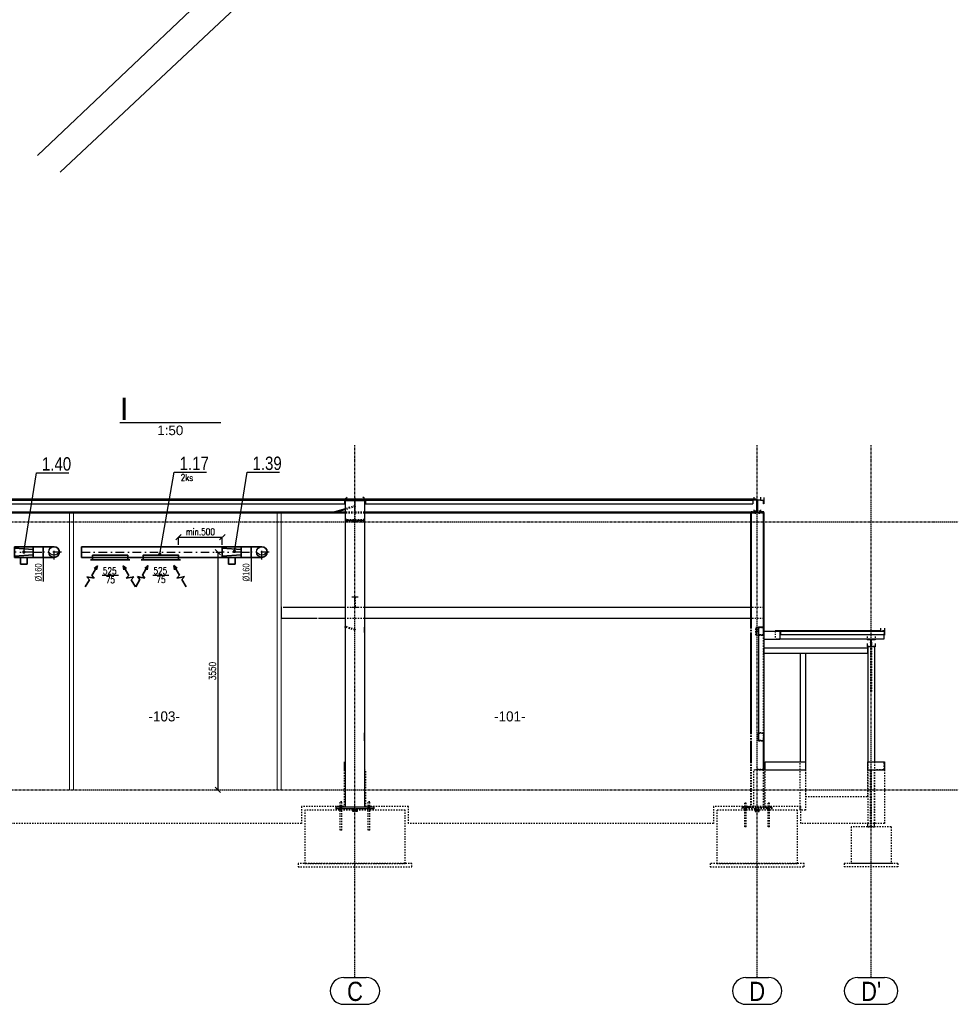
# Model space of a CAD drawing. Header units: millimetres. Extents: x 161070 to 520640, y 9197 to 248394.
# Tile 36 of 137: x 194895 to 208898, y 92223 to 106919. Entities that reach past the tile are written whole.
import ezdxf
from ezdxf.enums import TextEntityAlignment as Align

# ---------------------------------------------------------------- set-up
doc = ezdxf.new("R2010")
doc.units = ezdxf.units.MM
doc.header["$LTSCALE"] = 10
for name, pattern in [('DASHDOT', [25.4, 12.7, -6.35, 0, -6.35]), ('DXK_LINE_DOT2', [3.9198, 1.9599, -1.9599]), ('DXK_LINE_DOT3', [5.9187, 2.979, -0.9799, 0.9799, -0.9799])]:
    doc.linetypes.add(name, pattern=pattern)
doc.layers.get('Defpoints').update_dxf_attribs({"color": 252})
for name, color, linetype, lineweight in [('tenka', 253, 'Continuous', 9), ('VZT Odvod', 5, 'Continuous', 35), ('VZT-koty', 4, 'Continuous', 25)]:
    doc.layers.add(name, color=color, linetype=linetype, lineweight=lineweight)
for name, color, linetype in [('VZT CM', 1, 'Continuous'), ('VZT Odvod-pozice_odkaz', 7, 'Continuous'), ('VZT Odvod-pozice_text', 7, 'Continuous')]:
    doc.layers.add(name, color=color, linetype=linetype)
doc.styles.add('AR-KOTY', font='simplex', dxfattribs={"width": 0.7})
doc.styles.add('Arial', font='arial.ttf')
doc.styles.add('Arial Narrow', font='ARIALN.TTF', dxfattribs={"height": 0.2})
doc.styles.add('laplan N', font='txt')
doc.styles.add('Romans', font='romans.shx', dxfattribs={"width": 0.8})
doc.styles.get("Standard").update_dxf_attribs({"font": 'ic-simplex.shx', "width": 0.8})
doc.dimstyles.new('CADKON', dxfattribs={"dimscale": 50, "dimtxt": 2.5, "dimasz": 2.5, "dimexe": 1.8, "dimexo": 5, "dimgap": 0.6, "dimtad": 1, "dimrnd": 1, "dimtxsty": 'Standard', "dimblk1": 'ARCHTICK', "dimblk2": 'ARCHTICK', "dimsah": 1, "dimcen": 2.5, "dimadec": 1, "dimazin": 2, "dimtfac": 1, "dimtdec": 4, "dimtix": 1, "dimtmove": 1, "dimatfit": 3, "dimldrblk": 'OPEN30', "dimfxl": 5, "dimtolj": 1, "dimarcsym": 0})
doc.dimstyles.new('Standa 50', dxfattribs={"dimtxt": 100, "dimasz": 80, "dimexe": 0, "dimexo": 30, "dimgap": 30, "dimtad": 1, "dimdec": 0, "dimrnd": 1, "dimdsep": 46, "dimtxsty": 'Romans', "dimblk": 'OBLIQUE', "dimcen": 0, "dimclrd": 256, "dimclre": 256, "dimclrt": 256, "dimadec": 0, "dimazin": 0, "dimtfac": 1, "dimtdec": 0, "dimtofl": 0, "dimtmove": 0, "dimatfit": 3, "dimldrblk": 'OBLIQUE', "dimfxl": 1, "dimtvp": 1.1, "dimtolj": 1, "dimlwd": -1, "dimlwe": -1, "dimarcsym": 0})

# ---------------------------------------------------------------- blocks, each defined once
blk = doc.blocks.new('vd')
at = {"layer": 'tenka', "color": 8}
for p, q in [((195159, 104891), (208425, 117474)), ((195159, 104891), (208425, 117474)), ((208361, 116703), (195497, 104646)), ((208361, 116703), (195497, 104646))]:
    blk.add_line(p, q, dxfattribs=at)
blk = doc.blocks.new('*U2405', base_point=(150, 160))
at = {"color": 0, "linetype": 'ByBlock', "lineweight": -2}
for p, q in [((0, 160), (0, 0)), ((150, 160), (0, 160)), ((150, 0), (150, 160)), ((0, 0), (150, 0))]:
    blk.add_line(p, q, dxfattribs=at)
at = {"color": 2, "linetype": 'DASHDOT', "lineweight": 25}
blk.add_line((0, 80), (150, 80), dxfattribs=at)
blk = doc.blocks.new('*U2411', base_point=(2100, 80))
at = {"color": 0, "linetype": 'ByBlock', "lineweight": -2}
for p, q in [((0, 160), (0, 0)), ((2100, 160), (0, 160)), ((2100, 0), (2100, 160)), ((0, 0), (2100, 0))]:
    blk.add_line(p, q, dxfattribs=at)
at = {"color": 2, "linetype": 'DASHDOT', "lineweight": 25}
blk.add_line((0, 80), (2100, 80), dxfattribs=at)
blk = doc.blocks.new('*U2469', base_point=(80, 0))
at = {"color": 2, "linetype": 'DASHDOT', "lineweight": 25}
for p, q in [((-110, 160), (110, 160)), ((0, 270), (0, 0))]:
    blk.add_line(p, q, dxfattribs=at)
at = {"color": 0, "linetype": 'ByBlock', "lineweight": -2}
for p, q in [((-80, 0), (-80, 160)), ((80, 0), (80, 160)), ((-80, 0), (80, 0))]:
    blk.add_line(p, q, dxfattribs=at)
blk.add_arc((0, 160), 80, 0, 180, dxfattribs=at)
at = {"color": 2, "lineweight": 25}
for centre, radius, start, end in [((0, 160), 80, 180, 0), ((50, 160), 94.3, 122.0054, 237.9946)]:
    blk.add_arc(centre, radius, start, end, dxfattribs=at)
blk = doc.blocks.new('*U2471', base_point=(0, 140))
at = {"color": 0, "linetype": 'ByBlock', "lineweight": -2}
for p, q in [((-80, 280), (-80, 0)), ((80, 280), (-80, 280)), ((-40, 280), (-60, 0)), ((40, 280), (60, 0)), ((80, 0), (80, 280)), ((180, 190), (80, 190)), ((80, 190), (80, 90)), ((180, 90), (180, 190)), ((-80, 0), (80, 0)), ((80, 90), (180, 90))]:
    blk.add_line(p, q, dxfattribs=at)
at = {"color": 2, "linetype": 'DASHDOT', "lineweight": 25}
blk.add_line((0, 280), (0, 0), dxfattribs=at)
blk = doc.blocks.new('*U2473')
at = {"color": 0, "linetype": 'ByBlock', "lineweight": -2}
for points in [[(0, 0), (-30, 0)], [(0, 0), (525, 0), (525, 72), (0, 72), (0, 0)], [(525, 0), (555, 0)]]:
    blk.add_lwpolyline(points, dxfattribs=at)
blk = doc.blocks.new('*U2277', base_point=(100.000029, 76.999998))
at = {"color": 0, "linetype": 'ByBlock', "lineweight": -2}
for p, q in [((100.000029, 76.999998), (278.000029, 76.999998)), ((278.000029, 76.999998), (304.513255, 153.999998)), ((331.026481, 76.999998), (304.513255, 153.999998)), ((331.026481, 76.999998), (357.539708, -0.000002)), ((357.539708, -0.000002), (384.052934, 76.999998)), ((384.052934, 76.999998), (620.052934, 76.999998)), ((620.052934, 76.999998), (535.879199, 107.513298)), ((620.052934, 76.999998), (535.879199, 46.486697))]:
    blk.add_line(p, q, dxfattribs=at)
blk = doc.blocks.new('_OBLIQUE')
at = {"color": 0, "linetype": 'ByBlock'}
blk.add_line((-0.5, -0.5), (0.5, 0.5), dxfattribs=at)
blk = doc.blocks.new('*D2490')
at = {"layer": 'Defpoints', "color": 0}
for p in [(197851, 98973), (197851, 95423), (197851, 95423)]:
    blk.add_point(p, dxfattribs=at)
at = {"layer": 'VZT-koty'}
for p, q in [((197821, 98973), (197851, 98973)), ((197851, 98973), (197851, 95423)), ((197821, 95423), (197851, 95423))]:
    blk.add_line(p, q, dxfattribs=at)
at = {"layer": 'VZT-koty', "xscale": 80, "yscale": 80, "zscale": 80}
for p, rotation in [((197851, 98973), 90), ((197851, 95423), 270)]:
    blk.add_blockref('_OBLIQUE', p, dxfattribs=dict(at, rotation=rotation))
at = {"layer": 'VZT-koty', "insert": (197771, 97198), "char_height": 100, "attachment_point": 5, "rotation": 90, "style": 'Romans'}
blk.add_mtext('\\A1;3550', dxfattribs=at)
blk = doc.blocks.new('*D3223')
at = {"layer": 'Defpoints', "color": 0}
for p in [(197263, 99053), (197918, 99197), (197918, 99053)]:
    blk.add_point(p, dxfattribs=at)
at = {"layer": 'VZT-koty'}
for p, q in [((197263, 99083), (197263, 99197)), ((197263, 99197), (197918, 99197)), ((197918, 99083), (197918, 99197))]:
    blk.add_line(p, q, dxfattribs=at)
at = {"layer": 'VZT-koty', "xscale": 80, "yscale": 80, "zscale": 80, "rotation": 180}
blk.add_blockref('_OBLIQUE', (197263, 99197), dxfattribs=at)
at = {"layer": 'VZT-koty', "xscale": 80, "yscale": 80, "zscale": 80}
blk.add_blockref('_OBLIQUE', (197918, 99197), dxfattribs=at)
at = {"layer": 'VZT-koty', "insert": (197590, 99277), "char_height": 100, "attachment_point": 5, "style": 'Romans'}
blk.add_mtext('\\A1;min.500', dxfattribs=at)
blk = doc.blocks.new('_ArchTick')
at = {"color": 0, "const_width": 0.15}
blk.add_lwpolyline([(-0.5, -0.5), (0.5, 0.5)], dxfattribs=at)

msp = doc.modelspace()

# ---------------------------------------------------------------- linework, layer by layer
at = {"color": 252, "linetype": 'Continuous'}
for p, q in [((196388.7, 100905.9), (197893.8, 100905.9)), ((199757.2, 99772.8), (199780.7, 99795)), ((200037.2, 99772.8), (200013.6, 99795)), ((205847.2, 99795), (205847.2, 99762)), ((205947.2, 99795), (205947.2, 99745.6)), ((205997.2, 99786.5), (205997.2, 99695.7)), ((199897.2, 99762), (193897.2, 99762)), ((199897.2, 99755.6), (193897.2, 99755.6)), ((199757.2, 99747.1), (194037.2, 99747.1)), ((194052.2, 99745.5), (199742.2, 99745.5)), ((194052.2, 99695.5), (199742.2, 99695.5)), ((199742.2, 99747.1), (199742.2, 99695.5)), ((199757.2, 99772.8), (199757.2, 99742.6)), ((199757.2, 99754.6), (200037.2, 99754.6)), ((199757.2, 99742), (199757.2, 99742.6)), ((199757.2, 99742.6), (200037.2, 99742.6)), ((200037.2, 99742), (199757.2, 99742)), ((199757.2, 95163.4), (199757.2, 99742)), ((199897.2, 99755.6), (199897.2, 99762)), ((205897.2, 99762), (199897.2, 99762)), ((199897.2, 99762), (199897.2, 99755.6)), ((205897.2, 99755.6), (199897.2, 99755.6)), ((200037.2, 99742.6), (200037.2, 99772.8)), ((205847.2, 99747.1), (200037.2, 99747.1)), ((200037.2, 99742.6), (200037.2, 99742)), ((200037.2, 99742), (200037.2, 95163.4)), ((200052.2, 99747.1), (200052.2, 99695.5)), ((200052.2, 99745.5), (205832.2, 99745.5)), ((200052.2, 99695.5), (205832.2, 99695.5)), ((205832.2, 99747.1), (205832.2, 99695.5)), ((205847.2, 99758.8), (205847.2, 99745.6)), ((205847.2, 99754.1), (205947.2, 99754.1)), ((205894.4, 99745.6), (205847.2, 99745.6)), ((205894.4, 99562.9), (205894.4, 99745.6)), ((205897.2, 99755.6), (205897.2, 99762)), ((205947.2, 99745.6), (205900, 99745.6)), ((205900, 99745.6), (205900, 99562.9)), ((205947.2, 99745.6), (205997.2, 99745.6)), ((205947.2, 99741.6), (205947.2, 99745.6)), ((205993.2, 99741.6), (205947.2, 99741.6)), ((205993.2, 99695.7), (205993.2, 99741.6)), ((205997.2, 99695.7), (205993.2, 99695.7)), ((199757.2, 99564.5), (194037.2, 99564.5)), ((199757.2, 99556), (194037.2, 99556)), ((199576.5, 99567.5), (194217.9, 99567.5)), ((199733.1, 99615.7), (199575.8, 99567.3)), ((199757.2, 99606.3), (199630.3, 99567.3)), ((199757.2, 99567.5), (199630.9, 99567.5)), ((205894.4, 99567.5), (200037.2, 99567.5)), ((205894.4, 99564.5), (200037.2, 99564.5)), ((205847.2, 99556), (200037.2, 99556)), ((205797.2, 99556), (205797.2, 97853.4)), ((205805.7, 99556), (205805.7, 97853.4)), ((205847.2, 99567.5), (205847.2, 99554.5)), ((205847.2, 99562.9), (205894.4, 99562.9)), ((205947.2, 99554.5), (205847.2, 99554.5)), ((205869.2, 99590.9), (205869.2, 99546)), ((205900, 99562.9), (205947.2, 99562.9)), ((205925.2, 99594.5), (205925.2, 99549.6)), ((205925.2, 99590.9), (205925.2, 99546)), ((205947.2, 99603.1), (205947.2, 99554.5)), ((205997.2, 99575.2), (205947.2, 99575.2)), ((205997.2, 99568.8), (205947.2, 99568.8)), ((205988.7, 99556.8), (205947.2, 99556.8)), ((205997.2, 99556.8), (205988.7, 99556.8)), ((205988.7, 99556.8), (205988.7, 97853.4)), ((205997.2, 99556.8), (205997.2, 99575.2)), ((205997.2, 99556.8), (205997.2, 97853.4)), ((198797.2, 98143.1), (198797.2, 97983.4)), ((199757.2, 98145.4), (198844.3, 98145.4)), ((205797.2, 98145.4), (200037.2, 98145.4)), ((199316.9, 97983.4), (198797.2, 97983.4)), ((199757.2, 97983.4), (199371.4, 97983.4)), ((205797.2, 97983.4), (200037.2, 97983.4)), ((199757.2, 97773.4), (199757.2, 97853.4)), ((200037.2, 97773.4), (200037.2, 97853.4)), ((205797.2, 97773.4), (205797.2, 96273.4)), ((205805.7, 97773.4), (205805.7, 96273.4)), ((205917.2, 97773.4), (205917.2, 97853.4)), ((205997.2, 97853.4), (205917.2, 97853.4)), ((205917.2, 97853.4), (205917.2, 96153.4)), ((205997.2, 97853.4), (205997.2, 97794.4)), ((205997.2, 97794.4), (205997.2, 97674)), ((205997.2, 97794.4), (206237.2, 97794.4)), ((205997.2, 97793.7), (206237.2, 97793.7)), ((206167.2, 97797.6), (206167.2, 97794.4)), ((207737.2, 97797.6), (206167.2, 97797.6)), ((207737.2, 97794.4), (206167.2, 97794.4)), ((206237.2, 97794.4), (206237.2, 97674)), ((206247.2, 97791.1), (206247.2, 97741.1)), ((206247.2, 97791.1), (207797.2, 97791.1)), ((206247.2, 97741.1), (207797.2, 97741.1)), ((207737.2, 97839.3), (207737.2, 97791.1)), ((207737.2, 97795.1), (207797.2, 97795.1)), ((207737.2, 97791.1), (207793.2, 97791.1)), ((207787.2, 97741.1), (207787.2, 97674.6)), ((207793.2, 97741.1), (207793.2, 97735.3)), ((207797.2, 97735.3), (207793.2, 97735.3)), ((207797.2, 97839.3), (207797.2, 97791.1)), ((207797.2, 97791.1), (207797.2, 97741.1)), ((207797.2, 97741.1), (207797.2, 97735.3)), ((205997.2, 97674), (205997.2, 96153.4)), ((205997.2, 97674), (206237.2, 97674)), ((207787.2, 97674.6), (206237.2, 97674.6)), ((207537.2, 97674.6), (207537.2, 97662.9)), ((207537.2, 97670.9), (207657.2, 97670.9)), ((207594.7, 97662.9), (207537.2, 97662.9)), ((207537.2, 97608.9), (207537.2, 97557.1)), ((207589.2, 97626.7), (207590.2, 97628.9)), ((207590.2, 97624.5), (207589.2, 97626.7)), ((207589.2, 97626.7), (207589.2, 97579.6)), ((207590.2, 97628.9), (207593.2, 97630.5)), ((207593.2, 97622.9), (207590.2, 97624.5)), ((207594.7, 97630.7), (207593.2, 97630.5)), ((207594.7, 97622.6), (207593.2, 97622.9)), ((207594.7, 97565.1), (207594.7, 97662.9)), ((207657.2, 97662.9), (207599.7, 97662.9)), ((207599.7, 97662.9), (207599.7, 97565.1)), ((207601.2, 97630.5), (207599.7, 97630.7)), ((207601.2, 97622.9), (207599.7, 97622.6)), ((207601.2, 97630.5), (207604.1, 97628.9)), ((207604.1, 97624.5), (207601.2, 97622.9)), ((207604.1, 97628.9), (207605.2, 97626.7)), ((207605.2, 97626.7), (207604.1, 97624.5)), ((207605.2, 97626.7), (207605.2, 97579.6)), ((207657.2, 97674.6), (207657.2, 97662.9)), ((207657.2, 97608.9), (207657.2, 97557.1)), ((207547.2, 97538.4), (205997.2, 97538.4)), ((207547.2, 97458.4), (205997.2, 97458.4)), ((206617.2, 97458.4), (206537.2, 97458.4)), ((206537.2, 97458.4), (206537.2, 95843.4)), ((206617.2, 97458.4), (206617.2, 95843.4)), ((207537.2, 97565.1), (207594.7, 97565.1)), ((207657.2, 97557.1), (207537.2, 97557.1)), ((207547.2, 97557.1), (207547.2, 95843.4)), ((207547.2, 97458.4), (207547.2, 97538.4)), ((207599.7, 97565.1), (207657.2, 97565.1)), ((207647.2, 97557.1), (207647.2, 95843.4)), ((199757.2, 96153.4), (199757.2, 96273.4)), ((200037.2, 96153.4), (200037.2, 96273.4)), ((205917.2, 96153.4), (205917.2, 96273.4)), ((205797.2, 96153.4), (205797.2, 95843.4)), ((205805.7, 96153.4), (205805.7, 95843.4)), ((205997.2, 96153.4), (205917.2, 96153.4)), ((205988.7, 96153.4), (205988.7, 95843.4)), ((205997.2, 96153.4), (205997.2, 95843.4)), ((199737.2, 95843.4), (199737.2, 95723.4)), ((205997.2, 95843.4), (205997.2, 95723.4)), ((206017.2, 95843.4), (206617.2, 95843.4)), ((206017.2, 95723.4), (206017.2, 95843.4)), ((206617.2, 95843.4), (206617.2, 95723.4)), ((207547.2, 95843.4), (207797.2, 95843.4)), ((207547.2, 95723.4), (207547.2, 95843.4)), ((207797.2, 95843.4), (207797.2, 95723.4)), ((206017.2, 95723.4), (206617.2, 95723.4)), ((207547.2, 95723.4), (207797.2, 95723.4)), ((200182.2, 95163.4), (199612.2, 95163.4)), ((199612.2, 95163.4), (199612.2, 95143.4)), ((199867.2, 95143.4), (199612.2, 95143.4)), ((199627.2, 95163.4), (199627.2, 95173.4)), ((199675.2, 95123.4), (199675.2, 95143.4)), ((199677.2, 95163.4), (199677.2, 95173.4)), ((199699.2, 95123.4), (199699.2, 95143.4)), ((199727.2, 95163.4), (199727.2, 95173.4)), ((199867.2, 95133.4), (199867.2, 95143.4)), ((199867.2, 95143.4), (199927.2, 95143.4)), ((199927.2, 95133.4), (199867.2, 95133.4)), ((199867.2, 95125.4), (199867.2, 95133.4)), ((199867.2, 95133.4), (199927.2, 95133.4)), ((199867.2, 95123.4), (199867.2, 95125.4)), ((199867.2, 95125.4), (199927.2, 95125.4)), ((199927.2, 95125.4), (199867.2, 95125.4)), ((199927.2, 95143.4), (199927.2, 95133.4)), ((200182.2, 95143.4), (199927.2, 95143.4)), ((199927.2, 95133.4), (199927.2, 95125.4)), ((199927.2, 95123.4), (199927.2, 95125.4)), ((200057.2, 95175.4), (200047.2, 95175.4)), ((200047.2, 95163.4), (200047.2, 95175.4)), ((200095.2, 95123.4), (200095.2, 95143.4)), ((200097.2, 95163.4), (200097.2, 95173.4)), ((200119.2, 95123.4), (200119.2, 95143.4)), ((200147.2, 95163.4), (200147.2, 95173.4)), ((200182.2, 95143.4), (200182.2, 95163.4)), ((205797.2, 95173.4), (205797.2, 95158.4)), ((205805.7, 95173.4), (205805.7, 95158.4)), ((205988.7, 95173.4), (205988.7, 95158.4)), ((205997.2, 95173.4), (205997.2, 95158.4)), ((206537.2, 95123.4), (206537.2, 95173.4)), ((206547.2, 95123.4), (206537.2, 95123.4)), ((207547.2, 94873.4), (207547.2, 94923.4)), ((207647.2, 94873.4), (207647.2, 94923.4)), ((199728.8, 92623.4), (200065.5, 92623.4)), ((205728.8, 92623.4), (206065.5, 92623.4)), ((207397.4, 92623.4), (207797, 92623.4)), ((199728.8, 92223.4), (200065.5, 92223.4)), ((205728.8, 92223.4), (206065.5, 92223.4)), ((207397.4, 92223.4), (207797, 92223.4))]:
    msp.add_line(p, q, dxfattribs=at)
at = {"color": 252, "linetype": 'DXK_LINE_DOT3'}
for p, q in [((199897.2, 92623.4), (199897.2, 100568.4)), ((205897.2, 92623.4), (205897.2, 100568.4)), ((207597.2, 92623.4), (207597.2, 100568.4)), ((186897.2, 99423.4), (208897.7, 99423.4)), ((186897.2, 95423.4), (208897.7, 95423.4))]:
    msp.add_line(p, q, dxfattribs=at)
at = {"color": 252, "linetype": 'DXK_LINE_DOT2'}
for p, q in [((205947.2, 99786.5), (205947.2, 99745.6)), ((194052.2, 99748.7), (199742.2, 99748.7)), ((199894.8, 99665.4), (199733.1, 99615.7)), ((199742.2, 99748.7), (199742.2, 99747.1)), ((199757.2, 99758.6), (199757.2, 99759.4)), ((199757.2, 99759.4), (200037.2, 99759.4)), ((199893.2, 99758.6), (199757.2, 99758.6)), ((199757.2, 99758.6), (199757.2, 99742.9)), ((199897.2, 99747.1), (199757.2, 99747.1)), ((199757.2, 99742.6), (199757.2, 99742.9)), ((199757.2, 99742.9), (199893.2, 99742.9)), ((199899.5, 99650.1), (199757.2, 99606.3)), ((199893.2, 99783), (199893.2, 99452.8)), ((199893.2, 99759.4), (199901.2, 99759.4)), ((199893.2, 99742.9), (199893.2, 99758.6)), ((199894.8, 99665.4), (199899.5, 99650.1)), ((199897.2, 99556), (199897.2, 99755.6)), ((199897.2, 99755.6), (199897.2, 99556)), ((200037.2, 99747.1), (199897.2, 99747.1)), ((199901.2, 99452.8), (199901.2, 99783)), ((200037.2, 99758.6), (199901.2, 99758.6)), ((199901.2, 99758.6), (199901.2, 99742.9)), ((199901.2, 99742.9), (200037.2, 99742.9)), ((200037.2, 99759.4), (200037.2, 99758.6)), ((200037.2, 99758.6), (200037.2, 99742.6)), ((200052.2, 99748.7), (205832.2, 99748.7)), ((200052.2, 99748.7), (200052.2, 99747.1)), ((205832.2, 99748.7), (205832.2, 99747.1)), ((205847.2, 99762), (205847.2, 99758.8)), ((205897.2, 99747.1), (205847.2, 99747.1)), ((205897.2, 99556), (205897.2, 99755.6)), ((199575.8, 99567.3), (199539, 99556)), ((199630.9, 99567.5), (199576.5, 99567.5)), ((199630.3, 99567.3), (199593.4, 99556)), ((199897.2, 99567.5), (199757.2, 99567.5)), ((199897.2, 99564.5), (199757.2, 99564.5)), ((199897.2, 99556), (199757.2, 99556)), ((200037.2, 99567.5), (199897.2, 99567.5)), ((200037.2, 99564.5), (199897.2, 99564.5)), ((200037.2, 99556), (199897.2, 99556)), ((205797.2, 99575.2), (205797.2, 99556.8)), ((205947.2, 99575.2), (205797.2, 99575.2)), ((205947.2, 99568.8), (205797.2, 99568.8)), ((205797.2, 99556), (205797.2, 99563.2)), ((205797.2, 99563.2), (205805.7, 99563.2)), ((205797.2, 99556.8), (205805.7, 99556.8)), ((205947.2, 99556.8), (205797.2, 99556.8)), ((205805.7, 99563.2), (205805.7, 99560.2)), ((205805.7, 99560.2), (205988.7, 99560.2)), ((205988.7, 99559.8), (205805.7, 99559.8)), ((205805.7, 99559.8), (205805.7, 99556)), ((205847.2, 99603.1), (205847.2, 99567.5)), ((205897.2, 99556), (205847.2, 99556)), ((205869.2, 99594.5), (205869.2, 99549.6)), ((205897.2, 99567.5), (205894.4, 99567.5)), ((205897.2, 99564.5), (205894.4, 99564.5)), ((205988.7, 99563.2), (205997.2, 99563.2)), ((205988.7, 99560.2), (205988.7, 99563.2)), ((205988.7, 99556.8), (205988.7, 99559.8)), ((205997.2, 99556.8), (205988.7, 99556.8)), ((205997.2, 99563.2), (205997.2, 99556.8)), ((199757.2, 99455.4), (199779.3, 99476.3)), ((199757.2, 99455.4), (199757.2, 99440.8)), ((200037.2, 99452.8), (199757.2, 99452.8)), ((200037.2, 99440.8), (199757.2, 99440.8)), ((199762.9, 99424.3), (199762.9, 99451.8)), ((199762.9, 99451.8), (199867.2, 99451.8)), ((199867.2, 99436.2), (199762.9, 99436.2)), ((199762.9, 99424.3), (199867.2, 99424.3)), ((199867.2, 99451.8), (199892.9, 99450.2)), ((199892.9, 99437.9), (199867.2, 99436.2)), ((199867.2, 99424.3), (199867.2, 99436.2)), ((199867.2, 99424.3), (199892.9, 99425.9)), ((199892.9, 99425.9), (199892.9, 99450.2)), ((199893.2, 99452.8), (199901.2, 99452.8)), ((199901.5, 99450.2), (199927.2, 99451.8)), ((199901.5, 99425.9), (199901.5, 99450.2)), ((199927.2, 99436.2), (199901.5, 99437.9)), ((199901.5, 99425.9), (199927.2, 99424.3)), ((199927.2, 99451.8), (200031.5, 99451.8)), ((199927.2, 99424.3), (199927.2, 99436.2)), ((200031.5, 99436.2), (199927.2, 99436.2)), ((199927.2, 99424.3), (200031.5, 99424.3)), ((200037.2, 99455.4), (200015, 99476.3)), ((200031.5, 99424.3), (200031.5, 99451.8)), ((200037.2, 99440.8), (200037.2, 99455.4)), ((199856.2, 98298), (199856.2, 98305.4)), ((199856.2, 98305.4), (199938.2, 98305.4)), ((199894.7, 98298), (199856.2, 98298)), ((199894.7, 98152.8), (199894.7, 98298)), ((199938.2, 98298), (199899.7, 98298)), ((199899.7, 98298), (199899.7, 98152.8)), ((199938.2, 98305.4), (199938.2, 98298)), ((198797.2, 98145.4), (198797.2, 98143.1)), ((198844.3, 98145.4), (198797.2, 98145.4)), ((200037.2, 98145.4), (199757.2, 98145.4)), ((199856.2, 98145.4), (199856.2, 98152.8)), ((199856.2, 98152.8), (199894.7, 98152.8)), ((199938.2, 98145.4), (199856.2, 98145.4)), ((199899.7, 98152.8), (199938.2, 98152.8)), ((199938.2, 98152.8), (199938.2, 98145.4)), ((205997.2, 98145.4), (205797.2, 98145.4)), ((205997.2, 97983.4), (205997.2, 98145.4)), ((199371.4, 97983.4), (199316.9, 97983.4)), ((200037.2, 97983.4), (199757.2, 97983.4)), ((205997.2, 97983.4), (205797.2, 97983.4)), ((199894.8, 97805.7), (199739.8, 97853.4)), ((199899.5, 97821), (199757.2, 97864.8)), ((199899.5, 97821), (199894.8, 97805.7)), ((205797.2, 97853.4), (205797.2, 97773.4)), ((205805.7, 97853.4), (205805.7, 97773.4)), ((205877.2, 97733.4), (205877.2, 97853.4)), ((205877.2, 97853.4), (205997.2, 97853.4)), ((205997.2, 97733.4), (205877.2, 97733.4)), ((205882.2, 97848.4), (205882.2, 97738.4)), ((205992.2, 97848.4), (205882.2, 97848.4)), ((205882.2, 97738.4), (205992.2, 97738.4)), ((205997.2, 97853.4), (205917.2, 97853.4)), ((205917.2, 97853.4), (205917.2, 97733.4)), ((205917.2, 97733.4), (205997.2, 97733.4)), ((205922.2, 97738.4), (205922.2, 97848.4)), ((205922.2, 97848.4), (205992.2, 97848.4)), ((205992.2, 97738.4), (205922.2, 97738.4)), ((205988.7, 97853.4), (205988.7, 96153.4)), ((205992.2, 97738.4), (205992.2, 97848.4)), ((205992.2, 97848.4), (205992.2, 97738.4)), ((205997.2, 97853.4), (205997.2, 96153.4)), ((205997.2, 97853.4), (205997.2, 97733.4)), ((205997.2, 97733.4), (205997.2, 97853.4)), ((205997.2, 97794.4), (205997.2, 97674)), ((206167.2, 97794.4), (206167.2, 97674.6)), ((207787.2, 97797.6), (207737.2, 97797.6)), ((207787.2, 97794.4), (207737.2, 97794.4)), ((207787.2, 97797.6), (207787.2, 97741.1)), ((207793.2, 97791.1), (207793.2, 97741.1)), ((207797.2, 97791.1), (207797.2, 97741.1)), ((206237.2, 97674.6), (206167.2, 97674.6)), ((207537.2, 97715.1), (207537.2, 97674.6)), ((207597.2, 97631.1), (207594.7, 97630.7)), ((207597.2, 97622.3), (207594.7, 97622.6)), ((207599.7, 97630.7), (207597.2, 97631.1)), ((207599.7, 97622.6), (207597.2, 97622.3)), ((207657.2, 97715.1), (207657.2, 97674.6)), ((205997.2, 97458.4), (205997.2, 97538.4)), ((207647.2, 97566.3), (207547.2, 97566.3)), ((207547.2, 97566.3), (207547.2, 97557.1)), ((207589.2, 97579.6), (207589.2, 96890.9)), ((207605.2, 97579.6), (207605.2, 96890.9)), ((207647.2, 97566.3), (207647.2, 97557.1)), ((205797.2, 96273.4), (205797.2, 96153.4)), ((205805.7, 96273.4), (205805.7, 96153.4)), ((205997.2, 96273.4), (205917.2, 96273.4)), ((205917.2, 96273.4), (205917.2, 96153.4)), ((205922.2, 96158.4), (205922.2, 96268.4)), ((205922.2, 96268.4), (205992.2, 96268.4)), ((205992.2, 96268.4), (205992.2, 96158.4)), ((205997.2, 96153.4), (205997.2, 96273.4)), ((205917.2, 96153.4), (205997.2, 96153.4)), ((205992.2, 96158.4), (205922.2, 96158.4)), ((205797.2, 95843.4), (205797.2, 95173.4)), ((205805.7, 95843.4), (205805.7, 95173.4)), ((205988.7, 95843.4), (205988.7, 95173.4)), ((205993.2, 95843.4), (205993.2, 95727.4)), ((205993.2, 95843.4), (205997.2, 95843.4)), ((205993.2, 95843.4), (205997.2, 95843.4)), ((205993.2, 95727.4), (205993.2, 95843.4)), ((205997.2, 95843.4), (205997.2, 95173.4)), ((205997.2, 95843.4), (205997.2, 95723.4)), ((205997.2, 95723.4), (205997.2, 95843.4)), ((206537.2, 95173.4), (206537.2, 95843.4)), ((206617.2, 95843.4), (206617.2, 95123.4)), ((207547.2, 95843.4), (207547.2, 94923.4)), ((207647.2, 95843.4), (207647.2, 94923.4)), ((207793.2, 95727.4), (207793.2, 95843.4)), ((207793.2, 95843.4), (207797.2, 95843.4)), ((207797.2, 95723.4), (207797.2, 95843.4)), ((199737.2, 95723.4), (199737.2, 95173.4)), ((200057.2, 95173.4), (200057.2, 95723.4)), ((205847.2, 95173.4), (205847.2, 95723.4)), ((205847.2, 95723.4), (205997.2, 95723.4)), ((205993.2, 95727.4), (205877.2, 95727.4)), ((205877.2, 95727.4), (205877.2, 95723.4)), ((205877.2, 95723.4), (205877.2, 95727.4)), ((205877.2, 95727.4), (205993.2, 95727.4)), ((205997.2, 95723.4), (205877.2, 95723.4)), ((205997.2, 95723.4), (205877.2, 95723.4)), ((205993.2, 95733.4), (205997.2, 95733.4)), ((205997.2, 95723.4), (205997.2, 95173.4)), ((205997.2, 95723.4), (205997.2, 95173.4)), ((206017.2, 95173.4), (206017.2, 95723.4)), ((206017.2, 95723.4), (206617.2, 95723.4)), ((206617.2, 95723.4), (206617.2, 95323.4)), ((207547.2, 95323.4), (207547.2, 95723.4)), ((207547.2, 95723.4), (207797.2, 95723.4)), ((207589.2, 94873.4), (207589.2, 95714)), ((207605.2, 94873.4), (207605.2, 95714)), ((207647.2, 94923.4), (207647.2, 95723.4)), ((207647.2, 95723.4), (207797.2, 95723.4)), ((207677.2, 95727.4), (207793.2, 95727.4)), ((207677.2, 95723.4), (207677.2, 95727.4)), ((207677.2, 95723.4), (207797.2, 95723.4)), ((207793.2, 95733.4), (207797.2, 95733.4)), ((207797.2, 95723.4), (207797.2, 94923.4)), ((207797.2, 95723.4), (207797.2, 94923.4)), ((199699.2, 95243.4), (199675.2, 95243.4)), ((199675.2, 95143.4), (199675.2, 95243.4)), ((199699.2, 95143.4), (199699.2, 95243.4)), ((200119.2, 95243.4), (200095.2, 95243.4)), ((200095.2, 95143.4), (200095.2, 95243.4)), ((200119.2, 95143.4), (200119.2, 95243.4)), ((206617.2, 95323.4), (207547.2, 95323.4)), ((199737.2, 95173.4), (199097.2, 95173.4)), ((199097.2, 95173.4), (199097.2, 94923.4)), ((199147.2, 95123.4), (199147.2, 94323.4)), ((200647.2, 95123.4), (199147.2, 95123.4)), ((199727.2, 95175.4), (199627.2, 95175.4)), ((199627.2, 95173.4), (199627.2, 95175.4)), ((199727.2, 95163.4), (199627.2, 95163.4)), ((199675.2, 94823.4), (199675.2, 95123.4)), ((199677.2, 95173.4), (199677.2, 95175.4)), ((199687.2, 95139.4), (199687.2, 95199.4)), ((199687.2, 95143.4), (199687.2, 95163.4)), ((199699.2, 94823.4), (199699.2, 95123.4)), ((199727.2, 95173.4), (199727.2, 95175.4)), ((200037.2, 95163.4), (199757.2, 95163.4)), ((199927.2, 95143.4), (199867.2, 95143.4)), ((199867.2, 95120.4), (199867.2, 95123.4)), ((199927.2, 95120.4), (199867.2, 95120.4)), ((199867.2, 95115.4), (199867.2, 95120.4)), ((199867.2, 95120.4), (199927.2, 95120.4)), ((199927.2, 95115.4), (199867.2, 95115.4)), ((199867.2, 95112.4), (199867.2, 95115.4)), ((199867.2, 95115.4), (199927.2, 95115.4)), ((199927.2, 95112.4), (199867.2, 95112.4)), ((199867.2, 95109.4), (199867.2, 95112.4)), ((199867.2, 95112.4), (199927.2, 95112.4)), ((199927.2, 95109.4), (199867.2, 95109.4)), ((199867.2, 95107.4), (199867.2, 95109.4)), ((199867.2, 95109.4), (199927.2, 95109.4)), ((199927.2, 95107.4), (199867.2, 95107.4)), ((199867.2, 95105.4), (199867.2, 95107.4)), ((199867.2, 95107.4), (199927.2, 95107.4)), ((199927.2, 95105.4), (199867.2, 95105.4)), ((199867.2, 95104.4), (199867.2, 95105.4)), ((199867.2, 95105.4), (199927.2, 95105.4)), ((199927.2, 95104.4), (199867.2, 95104.4)), ((199867.2, 95103.4), (199867.2, 95104.4)), ((199867.2, 95104.4), (199927.2, 95104.4)), ((199927.2, 95103.4), (199867.2, 95103.4)), ((199927.2, 95120.4), (199927.2, 95123.4)), ((199927.2, 95120.4), (199927.2, 95115.4)), ((199927.2, 95115.4), (199927.2, 95112.4)), ((199927.2, 95112.4), (199927.2, 95109.4)), ((199927.2, 95109.4), (199927.2, 95107.4)), ((199927.2, 95107.4), (199927.2, 95105.4)), ((199927.2, 95105.4), (199927.2, 95104.4)), ((199927.2, 95104.4), (199927.2, 95103.4)), ((200147.2, 95163.4), (200047.2, 95163.4)), ((200147.2, 95175.4), (200057.2, 95175.4)), ((200697.2, 95173.4), (200057.2, 95173.4)), ((200095.2, 94823.4), (200095.2, 95123.4)), ((200097.2, 95173.4), (200097.2, 95175.4)), ((200107.2, 95139.4), (200107.2, 95199.4)), ((200107.2, 95143.4), (200107.2, 95163.4)), ((200119.2, 94823.4), (200119.2, 95123.4)), ((200147.2, 95173.4), (200147.2, 95175.4)), ((200647.2, 94323.4), (200647.2, 95123.4)), ((200697.2, 94923.4), (200697.2, 95173.4)), ((205997.2, 95173.4), (205247.2, 95173.4)), ((205247.2, 95173.4), (205247.2, 94923.4)), ((205297.2, 95123.4), (205297.2, 94323.4)), ((206497.2, 95123.4), (205297.2, 95123.4)), ((206122.2, 95158.4), (205672.2, 95158.4)), ((205672.2, 95143.4), (205672.2, 95158.4)), ((205867.2, 95143.4), (205672.2, 95143.4)), ((205782.2, 95168.4), (205682.2, 95168.4)), ((205682.2, 95158.4), (205682.2, 95168.4)), ((205782.2, 95158.4), (205682.2, 95158.4)), ((205732.2, 95223.4), (205712.2, 95223.4)), ((205712.2, 95173.4), (205712.2, 95223.4)), ((205712.2, 95168.4), (205712.2, 95173.4)), ((205712.2, 95143.4), (205712.2, 95168.4)), ((205712.2, 95123.4), (205712.2, 95143.4)), ((205712.2, 94873.4), (205712.2, 95123.4)), ((205722.2, 95138.4), (205722.2, 95188.4)), ((205722.2, 95143.4), (205722.2, 95158.4)), ((205732.2, 95173.4), (205732.2, 95223.4)), ((205732.2, 95168.4), (205732.2, 95173.4)), ((205732.2, 95158.4), (205732.2, 95168.4)), ((205732.2, 95143.4), (205732.2, 95168.4)), ((205732.2, 95123.4), (205732.2, 95143.4)), ((205732.2, 94873.4), (205732.2, 95123.4)), ((205782.2, 95158.4), (205782.2, 95168.4)), ((205997.2, 95158.4), (205797.2, 95158.4)), ((205997.2, 95173.4), (205847.2, 95173.4)), ((205927.2, 95143.4), (205867.2, 95143.4)), ((205867.2, 95143.4), (205867.2, 95133.4)), ((205927.2, 95143.4), (205867.2, 95143.4)), ((205867.2, 95133.4), (205927.2, 95133.4)), ((205927.2, 95133.4), (205867.2, 95133.4)), ((205867.2, 95133.4), (205867.2, 95125.4)), ((205927.2, 95125.4), (205867.2, 95125.4)), ((205867.2, 95123.4), (205867.2, 95125.4)), ((205867.2, 95125.4), (205927.2, 95125.4)), ((205867.2, 95120.4), (205867.2, 95123.4)), ((205867.2, 95120.4), (205927.2, 95120.4)), ((205927.2, 95120.4), (205867.2, 95120.4)), ((205867.2, 95120.4), (205867.2, 95115.4)), ((205867.2, 95115.4), (205927.2, 95115.4)), ((205927.2, 95115.4), (205867.2, 95115.4)), ((205867.2, 95115.4), (205867.2, 95112.4)), ((205867.2, 95112.4), (205927.2, 95112.4)), ((205927.2, 95112.4), (205867.2, 95112.4)), ((205867.2, 95112.4), (205867.2, 95109.4)), ((205867.2, 95109.4), (205927.2, 95109.4)), ((205927.2, 95109.4), (205867.2, 95109.4)), ((205867.2, 95109.4), (205867.2, 95107.4)), ((205867.2, 95107.4), (205927.2, 95107.4)), ((205927.2, 95107.4), (205867.2, 95107.4)), ((205867.2, 95107.4), (205867.2, 95105.4)), ((205867.2, 95105.4), (205927.2, 95105.4)), ((205927.2, 95105.4), (205867.2, 95105.4)), ((205867.2, 95105.4), (205867.2, 95104.4)), ((205867.2, 95104.4), (205927.2, 95104.4)), ((205927.2, 95104.4), (205867.2, 95104.4)), ((205867.2, 95104.4), (205867.2, 95103.4)), ((205867.2, 95103.4), (205927.2, 95103.4)), ((205927.2, 95133.4), (205927.2, 95143.4)), ((206122.2, 95143.4), (205927.2, 95143.4)), ((205927.2, 95125.4), (205927.2, 95133.4)), ((205927.2, 95123.4), (205927.2, 95125.4)), ((205927.2, 95120.4), (205927.2, 95123.4)), ((205927.2, 95115.4), (205927.2, 95120.4)), ((205927.2, 95112.4), (205927.2, 95115.4)), ((205927.2, 95109.4), (205927.2, 95112.4)), ((205927.2, 95107.4), (205927.2, 95109.4)), ((205927.2, 95105.4), (205927.2, 95107.4)), ((205927.2, 95104.4), (205927.2, 95105.4)), ((205927.2, 95103.4), (205927.2, 95104.4)), ((206112.2, 95168.4), (206012.2, 95168.4)), ((206012.2, 95168.4), (206012.2, 95158.4)), ((206112.2, 95158.4), (206012.2, 95158.4)), ((206547.2, 95173.4), (206017.2, 95173.4)), ((206082.2, 95223.4), (206062.2, 95223.4)), ((206062.2, 95173.4), (206062.2, 95223.4)), ((206062.2, 95168.4), (206062.2, 95173.4)), ((206062.2, 95158.4), (206062.2, 95168.4)), ((206062.2, 95143.4), (206062.2, 95168.4)), ((206062.2, 95123.4), (206062.2, 95143.4)), ((206062.2, 94873.4), (206062.2, 95123.4)), ((206072.2, 95138.4), (206072.2, 95188.4)), ((206072.2, 95143.4), (206072.2, 95158.4)), ((206082.2, 95173.4), (206082.2, 95223.4)), ((206082.2, 95168.4), (206082.2, 95173.4)), ((206082.2, 95143.4), (206082.2, 95168.4)), ((206082.2, 95123.4), (206082.2, 95143.4)), ((206082.2, 94873.4), (206082.2, 95123.4)), ((206112.2, 95158.4), (206112.2, 95168.4)), ((206122.2, 95143.4), (206122.2, 95158.4)), ((206497.2, 94323.4), (206497.2, 95123.4)), ((206547.2, 94923.4), (206547.2, 95173.4)), ((206617.2, 95123.4), (206547.2, 95123.4)), ((199097.2, 94923.4), (194697.2, 94923.4)), ((199699.2, 94823.4), (199675.2, 94823.4)), ((200119.2, 94823.4), (200095.2, 94823.4)), ((205247.2, 94923.4), (200697.2, 94923.4)), ((205732.2, 94873.4), (205712.2, 94873.4)), ((206082.2, 94873.4), (206062.2, 94873.4)), ((207797.2, 94923.4), (206547.2, 94923.4)), ((207897.2, 94873.4), (207297.2, 94873.4)), ((207297.2, 94873.4), (207297.2, 94323.4)), ((207547.2, 94873.4), (207647.2, 94873.4)), ((207589.2, 94873.4), (207590.2, 94875.4)), ((207590.2, 94871.4), (207589.2, 94873.4)), ((207590.2, 94875.4), (207593.2, 94876.8)), ((207593.2, 94869.9), (207590.2, 94871.4)), ((207593.2, 94876.8), (207597.2, 94877.4)), ((207597.2, 94869.4), (207593.2, 94869.9)), ((207597.2, 94877.4), (207601.2, 94876.8)), ((207601.2, 94869.9), (207597.2, 94869.4)), ((207601.2, 94876.8), (207604.1, 94875.4)), ((207604.1, 94871.4), (207601.2, 94869.9)), ((207604.1, 94875.4), (207605.2, 94873.4)), ((207605.2, 94873.4), (207604.1, 94871.4)), ((207797.2, 94923.4), (207647.2, 94923.4)), ((207897.2, 94873.4), (207897.2, 94323.4)), ((199047.2, 94323.4), (199047.2, 94273.4)), ((200747.2, 94323.4), (199047.2, 94323.4)), ((199047.2, 94273.4), (200747.2, 94273.4)), ((199147.2, 94323.4), (200647.2, 94323.4)), ((200747.2, 94273.4), (200747.2, 94323.4)), ((205197.2, 94323.4), (205197.2, 94273.4)), ((206597.2, 94323.4), (205197.2, 94323.4)), ((205197.2, 94273.4), (206597.2, 94273.4)), ((205297.2, 94323.4), (206497.2, 94323.4)), ((206597.2, 94273.4), (206597.2, 94323.4)), ((207997.2, 94323.4), (207197.2, 94323.4)), ((207197.2, 94323.4), (207197.2, 94273.4)), ((207997.2, 94273.4), (207197.2, 94273.4)), ((207897.2, 94323.4), (207297.2, 94323.4)), ((207997.2, 94323.4), (207997.2, 94273.4))]:
    msp.add_line(p, q, dxfattribs=at)
at = {"color": 252, "lineweight": 15}
for p, q in [((195637.2, 99556), (195637.2, 95423.4)), ((195697.2, 99556), (195697.2, 95423.4)), ((198737.2, 99556), (198737.2, 95423.4)), ((198797.2, 99556), (198797.2, 95423.4))]:
    msp.add_line(p, q, dxfattribs=at)
at = {"color": 252, "linetype": 'Continuous'}
for centre, start, end in [((199728.8, 92423.4), 90, 270), ((200065.5, 92423.4), 270, 90), ((205728.8, 92423.4), 90, 270), ((206065.5, 92423.4), 270, 90), ((207397.4, 92423.4), 90, 270), ((207797, 92423.4), 270, 90)]:
    msp.add_arc(centre, 200, start, end, dxfattribs=at)
at = {"layer": 'VZT-koty'}
for p, q in [((195247.6, 98893.4), (195247.6, 98533.4)), ((198347.6, 98893.4), (198347.6, 98533.4)), ((196126.2, 98627.9), (196367, 98627.9)), ((196881.2, 98630.3), (197122, 98630.3))]:
    msp.add_line(p, q, dxfattribs=at)

# ---------------------------------------------------------------- block references
at = {"layer": 'VZT Odvod'}
for name, p in [('vd', (0, 0)), ('*U2405', (195247.6, 99053.4)), ('*U2411', (197917.6, 98973.4)), ('*U2405', (198347.6, 99053.4))]:
    msp.add_blockref(name, p, dxfattribs=at)
at = {"layer": 'VZT Odvod', "rotation": 270}
for p in [(194957.6, 98973.4), (198057.6, 98973.4)]:
    msp.add_blockref('*U2471', p, dxfattribs=at)
at = {"layer": 'VZT Odvod', "xscale": -1, "rotation": 270}
for p in [(195247.6, 99053.4), (198347.6, 99053.4)]:
    msp.add_blockref('*U2469', p, dxfattribs=at)
at = {"layer": 'VZT Odvod', "xscale": -1}
for p in [(196507.6, 98855), (197262.6, 98857.4)]:
    msp.add_blockref('*U2473', p, dxfattribs=at)
at = {"layer": 'VZT Odvod', "yscale": 0.7, "zscale": 0.7}
for p, xscale, rotation in [((195871.6, 98453.3), 0.7, 60.00000000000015), ((196621.6, 98453.3), -0.7, 299.9999999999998), ((196626.6, 98455.7), 0.7, 60.00000000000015), ((197376.6, 98455.7), -0.7, 299.9999999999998)]:
    msp.add_blockref('*U2277', p, dxfattribs=dict(at, xscale=xscale, rotation=rotation))

# ---------------------------------------------------------------- texts
at = {"color": 252, "linetype": 'Continuous'}
for s, height, style, p in [('I', 334.3, 'Arial', (196388.7, 100943.4)), ('1:50', 143.26, 'Arial', (196946.6, 100718.4)), ('C', 286.3, 'Arial Narrow', (199778.8, 92273.4)), ('D', 286.3, 'Arial Narrow', (205778.8, 92273.4)), ("D'", 286.33, 'Arial Narrow', (207447.4, 92273.4))]:
    msp.add_text(s, height=height, dxfattribs=dict(at, style=style)).set_placement(p)
at = {"layer": 'VZT CM', "char_height": 150, "attachment_point": 1, "style": 'laplan N'}
for s, insert in [('{\\F.shx.shx;-103-}', (196816.6, 96595.9)), ('{\\F.shx.shx.shx.shx;-101-}', (201972.4, 96595.9))]:
    msp.add_mtext_dynamic_manual_height_columns(s, width=5545.815, gutter_width=500, heights=[5545.8], dxfattribs=dict(at, insert=insert))
at = {"layer": 'VZT Odvod-pozice_text', "color": 210, "char_height": 200, "attachment_point": 7, "style": 'Arial'}
for s, insert in [('\\W0.8\\H200.0\\C210;1.40', (195227.7, 100186.4)), ('\\W0.8\\H200.0\\C210;1.17', (197281.9, 100196.7))]:
    msp.add_mtext(s, dxfattribs=dict(at, insert=insert))
at = {"layer": 'VZT Odvod-pozice_text', "color": 210, "insert": (198368.9, 100195.5), "char_height": 200, "width": 399.72, "attachment_point": 7, "style": 'Arial'}
msp.add_mtext('{\\W0.8;1.39}', dxfattribs=at)
at = {"layer": 'VZT-koty', "style": 'AR-KOTY', "width": 0.8}
for s, p in [('2ks', (197481.7, 100034.5)), ('525', (196340.9, 98642.9)), ('75', (196316.6, 98509.8)), ('525', (197095.9, 98645.3)), ('75', (197071.6, 98512.2))]:
    msp.add_text(s, height=100, dxfattribs=at).set_placement(p, align=Align.RIGHT)
at = {"layer": 'VZT-koty', "width": 0.8}
for p in [(195222.6, 98533.4), (198322.6, 98533.4)]:
    msp.add_text('%%c160', height=100, rotation=90, dxfattribs=at).set_placement(p)

# ---------------------------------------------------------------- dimensions: what is measured, and where the dimension line sits
at = {"layer": 'VZT-koty'}
dim = msp.add_linear_dim(base=(197917.6, 99196.9), p1=(197262.6, 99053.4), p2=(197917.6, 99053.4), text='min.500', dimstyle='Standa 50', dxfattribs=at)
dim.commit()
dim.dimension.update_dxf_attribs({"geometry": '*D3223', "text_midpoint": (197590.1, 99276.9)})
dim = msp.add_linear_dim(base=(197850.6, 95423.4), p1=(197850.6, 98973.4), p2=(197850.6, 95423.4), angle=90, dimstyle='Standa 50', dxfattribs=at)
dim.commit()
dim.dimension.update_dxf_attribs({"geometry": '*D2490', "text_midpoint": (197770.6, 97198.4)})

# ---------------------------------------------------------------- leaders
at = {"layer": 'VZT Odvod-pozice_odkaz', "color": 102, "annotation_type": 0, "has_hookline": 1, "hookline_direction": 0}
for points, text_width in [([(194957.6, 98973.4), (195147.7, 100156.4), (195197.7, 100156.4)], 399.5), ([(196985, 98939.7), (197201.9, 100166.7), (197251.9, 100166.7)], 400), ([(198098.8, 98982.4), (198288.9, 100165.5), (198338.9, 100165.5)], 400.5)]:
    msp.add_leader(points, dimstyle='CADKON', override={"dimscale": 50, "dimasz": 1, "dimgap": 0.6, "dimldrblk": 'Dot'}, dxfattribs=dict(at, text_width=text_width))

doc.saveas('drawing.dxf')
